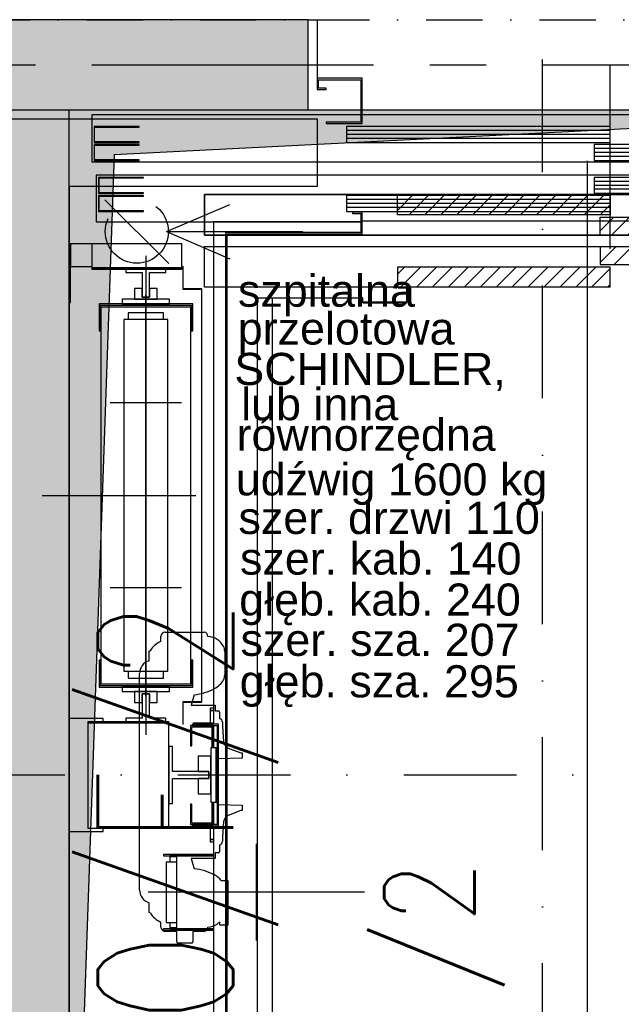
# Model space of a CAD drawing. Extents: x 41755 to 123924, y -112333 to 86187.
# Tile 131 of 256: x 101493 to 101626, y -52662 to -52443. Entities that reach past the tile are written whole.
import ezdxf
from ezdxf.enums import TextEntityAlignment as Align

# ---------------------------------------------------------------- set-up
doc = ezdxf.new("R2010")
doc.units = 0
doc.header["$LTSCALE"] = 50
for name, pattern in [('CENTER', [2, 1.25, -0.25, 0.25, -0.25]), ('DASHDOT', [1, 0.5, -0.25, 0, -0.25]), ('DASHED', [0.75, 0.5, -0.25]), ('DASHED2', [0.375, 0.25, -0.125])]:
    doc.linetypes.add(name, pattern=pattern)
doc.layers.get('0').update_dxf_attribs({"color": 101, "linetype": 'CONTINUOUS'})
for name, color, linetype in [('E35', 6, 'CONTINUOUS'), ('E50', 3, 'CONTINUOUS'), ('Ins-went', 141, 'CONTINUOUS'), ('Opis-spadki', 61, 'CONTINUOUS'), ('Os-osie glowne', 1, 'CENTER'), ('Sc-beton', 7, 'CONTINUOUS'), ('Sc-beton-hatch', 86, 'CONTINUOUS'), ('Sc-cegla pustak-hatch', 8, 'CONTINUOUS'), ('Sc-nadproza kon', 5, 'DASHED2'), ('W-idok', 8, 'CONTINUOUS'), ('W-otwor-strop', 1, 'CONTINUOUS'), ('Wyp-meble', 155, 'CONTINUOUS')]:
    doc.layers.add(name, color=color, linetype=linetype)
doc.styles.add('ROMANS', font='romans', dxfattribs={"width": 0.85})
doc.styles.add('TYTUL2', font='ARIAL.TTF')

# ---------------------------------------------------------------- blocks, each defined once
blk = doc.blocks.new('_STRZAŁKA_WENT')
for q in [(-6.02, -14.01), (0, -30.24), (6.02, -14.01)]:
    blk.add_line((0, 0), q)
blk = doc.blocks.new('_skjdkgjfklhjgflj')
at = {"layer": 'W-idok'}
for p, q in [((-134, 0), (-132, 0)), ((-132, 0), (-132, -13)), ((-67, -50.8), (-67, -10)), ((-132, -13), (-132, -15.5)), ((-122, -13), (-132, -13)), ((-122, -23), (-122, -13)), ((-131.7, -15.2), (-131.7, -13.3)), ((-131.7, -13.3), (-122.3, -13.3)), ((-130, -15.2), (-131.7, -15.2)), ((-130, -15.5), (-130, -15.2)), ((-122.3, -13.3), (-122.3, -22.7)), ((-132, -15.5), (-130, -15.5)), ((-122.3, -21.1), (-182, -21.1)), ((-182, -21.1), (-182, -31.5)), ((-134, -20), (-122.3, -20)), ((-122, -20), (-12, -20)), ((-12, -21.1), (-122, -21.1)), ((-171.5, -23.7), (-181.5, -23.7)), ((-181.5, -23.7), (-181.5, -27.2)), ((-181.4, -23.8), (-171.5, -23.8)), ((-181.4, -27.1), (-181.4, -23.8)), ((-171.5, -23.8), (-171.5, -23.7)), ((-130, -22.7), (-130, -23)), ((-122.3, -22.7), (-130, -22.7)), ((-130, -23), (-122, -23)), ((-67, -23.7), (-125.5, -23.7)), ((-125.5, -23.7), (-125.5, -27.2)), ((-67, -27.2), (-67, -23.7)), ((-67, -24.58), (-125.5, -24.58)), ((-67, -25.45), (-125.5, -25.45)), ((-181.5, -27.2), (-171.5, -27.2)), ((-171.5, -27.7), (-181.5, -27.7)), ((-181.5, -27.7), (-181.5, -31.2)), ((-171.5, -27.1), (-181.4, -27.1)), ((-181.4, -27.8), (-171.5, -27.8)), ((-181.4, -31.1), (-181.4, -27.8)), ((-171.5, -27.2), (-171.5, -27.1)), ((-171.5, -27.8), (-171.5, -27.7)), ((-67, -26.33), (-125.5, -26.33)), ((-125.5, -27.2), (-67, -27.2)), ((-12, -27.7), (-70.5, -27.7)), ((-70.5, -27.7), (-70.5, -31.2)), ((-12, -28.58), (-70.5, -28.58)), ((-12, -29.45), (-70.5, -29.45)), ((-12, -30.33), (-70.5, -30.33)), ((-182, -31.5), (-10.6, -31.5)), ((-181.5, -31.2), (-171.5, -31.2)), ((-171.5, -31.1), (-181.4, -31.1)), ((-171.5, -31.2), (-171.5, -31.1)), ((-70.5, -31.2), (-12, -31.2)), ((-12, -34.5), (-181, -34.5)), ((-181, -34.5), (-181, -44.8)), ((-170.5, -35), (-180.5, -35)), ((-180.5, -35), (-180.5, -38.5)), ((-180.4, -35.1), (-170.5, -35.1)), ((-180.4, -38.4), (-180.4, -35.1)), ((-170.5, -35.1), (-170.5, -35)), ((-12, -35), (-70.5, -35)), ((-70.5, -35), (-70.5, -38.5)), ((-12, -35.88), (-70.5, -35.88)), ((-12, -36.75), (-70.5, -36.75)), ((-180.5, -38.5), (-170.5, -38.5)), ((-170.5, -39), (-180.5, -39)), ((-180.5, -39), (-180.5, -42.5)), ((-170.5, -38.4), (-180.4, -38.4)), ((-180.4, -39.1), (-170.5, -39.1)), ((-180.4, -42.4), (-180.4, -39.1)), ((-170.5, -38.5), (-170.5, -38.4)), ((-170.5, -39.1), (-170.5, -39)), ((-67, -39), (-125.5, -39)), ((-125.5, -39), (-125.5, -42.5)), ((-12, -37.62), (-70.5, -37.62)), ((-70.5, -38.5), (-12, -38.5)), ((-67, -42.5), (-67, -39)), ((-67, -39.88), (-125.5, -39.88)), ((-67, -40.75), (-125.5, -40.75)), ((-180.5, -42.5), (-170.5, -42.5)), ((-170.5, -42.4), (-180.4, -42.4)), ((-170.5, -42.5), (-170.5, -42.4)), ((-67, -41.62), (-125.5, -41.62)), ((-125.5, -42.5), (-67, -42.5)), ((-122, -42.7), (-124.15, -42.7)), ((-124.15, -42.7), (-124.15, -43)), ((-124.15, -43), (-122.3, -43)), ((-122.3, -43), (-122.3, -47.2)), ((-122, -47.5), (-122, -42.7)), ((-181, -44.8), (-122.3, -44.8)), ((-155, -44.8), (-155, -156.2)), ((-122.3, -44.8), (-155, -44.8)), ((-12, -44.65), (-122, -44.65)), ((-122.3, -47.2), (-152.3, -47.2)), ((-152.3, -47.2), (-152.3, -287.8)), ((-152, -47.5), (-122, -47.5)), ((-152, -287.5), (-152, -47.5)), ((-187, -49.7), (-187, -55.3)), ((-186.75, -49.7), (-187, -49.7)), ((-186.75, -55.3), (-186.75, -49.7)), ((-186.75, -49.7), (-186.75, -54.7)), ((-182, -49.7), (-186.75, -49.7)), ((-162, -49.7), (-182, -49.7)), ((-182, -49.7), (-182, -55.05)), ((-162, -55.05), (-162, -49.7)), ((-170, -52.4), (-170, -158.6)), ((-187, -55.3), (-186.75, -55.3)), ((-187, -55.3), (-187, -62.7)), ((-186.75, -55.3), (-187, -55.3)), ((-186.75, -54.7), (-182, -54.7)), ((-186.75, -62.7), (-186.75, -55.3)), ((-182, -55.05), (-162, -55.05)), ((-162, -55.05), (-182, -55.05)), ((-182, -55.05), (-182, -55.3)), ((-182, -55.3), (-162, -55.3)), ((-174.45, -55.3), (-174.45, -56.09)), ((-165.55, -55.3), (-174.45, -55.3)), ((-174.45, -56.09), (-170.79, -56.09)), ((-170.79, -56.09), (-170.79, -61.5)), ((-169.21, -61.5), (-169.21, -56.09)), ((-169.21, -56.09), (-165.55, -56.09)), ((-165.55, -56.09), (-165.55, -55.3)), ((-162, -55.3), (-162, -55.05)), ((-161.8, -54.75), (-161.8, -59.75)), ((-161.7, -54.75), (-161.8, -54.75)), ((-161.7, -59.65), (-161.7, -54.75)), ((-172.5, -59.6), (-172.5, -62)), ((-170.8, -59.6), (-172.5, -59.6)), ((-170.8, -61.5), (-170.8, -59.6)), ((-170, -102), (-170, -61)), ((-169.2, -59.6), (-169.2, -61.5)), ((-167.5, -59.6), (-169.2, -59.6)), ((-167.5, -62), (-167.5, -59.6)), ((-161.8, -59.75), (-157.6, -59.75)), ((-157.6, -59.65), (-161.7, -59.65)), ((-157.55, -59.75), (-157.65, -59.75)), ((-157.65, -59.75), (-157.65, -151.25)), ((-157.6, -59.75), (-157.6, -59.65)), ((-157.55, -151.25), (-157.55, -59.75)), ((-187, -62.7), (-186.75, -62.7)), ((-159.6, -63), (-180.4, -63)), ((-180.4, -63), (-180.4, -69)), ((-180.1, -63.3), (-159.9, -63.3)), ((-180.1, -69), (-180.1, -63.3)), ((-164.75, -62), (-175.25, -62)), ((-175.25, -62), (-175.25, -63)), ((-175.25, -63), (-164.75, -63)), ((-172.5, -62), (-167.5, -62)), ((-169.2, -61.5), (-170.8, -61.5)), ((-170.79, -61.5), (-169.21, -61.5)), ((-164.75, -63), (-164.75, -62)), ((-159.9, -63.3), (-159.9, -69)), ((-159.6, -69), (-159.6, -63)), ((-160, -63.75), (-180, -63.75)), ((-180, -63.75), (-180, -147.25)), ((-166.1, -65), (-173.9, -65)), ((-173.9, -65), (-173.9, -66.5)), ((-166.1, -66.5), (-166.1, -65)), ((-160, -147.25), (-160, -63.75)), ((-165.1, -66.5), (-174.9, -66.5)), ((-174.9, -66.5), (-174.9, -144.5)), ((-165.1, -144.5), (-165.1, -66.5)), ((-180.4, -69), (-180.1, -69)), ((-159.9, -69), (-159.6, -69)), ((-162.1, -85), (-177.9, -85)), ((-170, -150), (-170, -102)), ((-193, -105.5), (-158.9, -105.5)), ((-162.1, -126), (-177.9, -126)), ((-180.1, -142), (-180.4, -142)), ((-180.4, -142), (-180.4, -148)), ((-180.1, -147.7), (-180.1, -142)), ((-159.6, -142), (-159.9, -142)), ((-159.9, -142), (-159.9, -147.7)), ((-159.6, -148), (-159.6, -142)), ((-174.9, -144.5), (-165.1, -144.5)), ((-173.9, -144.5), (-173.9, -146)), ((-173.9, -146), (-166.1, -146)), ((-166.1, -146), (-166.1, -144.5)), ((-180.4, -148), (-159.6, -148)), ((-159.9, -147.7), (-180.1, -147.7)), ((-180, -147.25), (-160, -147.25)), ((-164.75, -148), (-175.25, -148)), ((-175.25, -148), (-175.25, -149)), ((-164.75, -149), (-164.75, -148)), ((-175.25, -149), (-164.75, -149)), ((-167.5, -149), (-172.5, -149)), ((-172.5, -149), (-172.5, -151.4)), ((-170.8, -149.5), (-169.2, -149.5)), ((-170.8, -151.4), (-170.8, -149.5)), ((-169.21, -149.5), (-170.79, -149.5)), ((-170.79, -149.5), (-170.79, -154.91)), ((-169.21, -154.91), (-169.21, -149.5)), ((-169.2, -149.5), (-169.2, -151.4)), ((-167.5, -151.4), (-167.5, -149)), ((-172.5, -151.4), (-170.8, -151.4)), ((-169.2, -151.4), (-167.5, -151.4)), ((-161.8, -151.25), (-161.8, -156.25)), ((-157.6, -151.25), (-161.8, -151.25)), ((-161.7, -156.25), (-161.7, -151.35)), ((-161.7, -151.35), (-157.6, -151.35)), ((-157.65, -151.25), (-157.55, -151.25)), ((-157.6, -151.35), (-157.6, -151.25)), ((-155.7, -152.7), (-155.7, -153.2)), ((-155, -152.7), (-155.7, -152.7)), ((-179.5, -154.95), (-187, -154.95)), ((-187, -154.95), (-187, -180.05)), ((-179.5, -155.7), (-179.5, -154.95)), ((-170.79, -154.91), (-174.45, -154.91)), ((-174.45, -154.91), (-174.45, -155.7)), ((-165.55, -154.91), (-169.21, -154.91)), ((-165.55, -155.7), (-165.55, -154.91)), ((-155.7, -153.2), (-155.7, -156)), ((-155, -153.2), (-155.7, -153.2)), ((-155.7, -153.2), (-155, -153.2)), ((-182.9, -155.7), (-182.9, -155.95)), ((-164.9, -155.7), (-182.9, -155.7)), ((-182.9, -155.95), (-182.9, -179.3)), ((-164.9, -155.95), (-182.9, -155.95)), ((-182.9, -155.95), (-164.9, -155.95)), ((-174.45, -155.7), (-165.55, -155.7)), ((-164.9, -155.95), (-164.9, -155.7)), ((-164.9, -179.3), (-164.9, -155.95)), ((-161.8, -156.25), (-161.7, -156.25)), ((-155.1, -156.5), (-160.1, -156.5)), ((-160.1, -156.5), (-160.1, -161)), ((-159.8, -156.8), (-155.4, -156.8)), ((-159.8, -161), (-159.8, -156.8)), ((-153.85, -156.2), (-159.65, -156.2)), ((-159.65, -156.2), (-159.65, -156.5)), ((-159.65, -156.5), (-154.15, -156.5)), ((-159.5, -156), (-159.5, -156.2)), ((-155, -156), (-159.5, -156)), ((-155.7, -156), (-155, -156)), ((-155.4, -156.8), (-155.4, -161)), ((-155.1, -161), (-155.1, -156.5)), ((-155.1, -156.5), (-155.1, -161.5)), ((-155, -156.5), (-155, -161.5)), ((-154.15, -156.5), (-154.15, -178.5)), ((-153.85, -178.8), (-153.85, -156.2)), ((-164.11, -161.15), (-164.9, -161.15)), ((-164.9, -161.15), (-164.9, -173.85)), ((-164.11, -166.71), (-164.11, -161.15)), ((-160.1, -161), (-159.8, -161)), ((-154.4, -161.5), (-155.6, -161.5)), ((-155.6, -161.5), (-155.6, -173.5)), ((-155.1, -161), (-155.4, -161)), ((-155.4, -161), (-155.4, -161.5)), ((-155.4, -161), (-155.1, -161)), ((-155.1, -161.5), (-155.1, -161)), ((-154.15, -161.5), (-154.4, -161.5)), ((-154.4, -161.5), (-154.4, -173.5)), ((-154.4, -173.5), (-154.4, -161.5)), ((-155.6, -163.3), (-158.4, -163.3)), ((-158.4, -163.3), (-158.4, -166.7)), ((-155.6, -171.7), (-155.6, -163.3)), ((-156, -166.71), (-164.11, -166.71)), ((-158.4, -166.7), (-156, -166.7)), ((-156, -166.7), (-156, -168.3)), ((-156, -168.29), (-156, -166.71)), ((-164.11, -168.29), (-156, -168.29)), ((-164.11, -173.85), (-164.11, -168.29)), ((-156, -168.3), (-158.4, -168.3)), ((-158.4, -168.3), (-158.4, -171.7)), ((-158.4, -171.7), (-155.6, -171.7)), ((-164.9, -173.85), (-164.11, -173.85)), ((-160.1, -174), (-160.1, -178.5)), ((-159.8, -174), (-160.1, -174)), ((-159.8, -178.2), (-159.8, -174)), ((-155.6, -173.5), (-154.4, -173.5)), ((-155.4, -173.5), (-155.4, -174)), ((-155.4, -174), (-155.1, -174)), ((-155.4, -174), (-155.4, -178.2)), ((-155.1, -174), (-155.4, -174)), ((-155.1, -174), (-155.1, -173.5)), ((-155.1, -173.5), (-155.1, -178.5)), ((-155.1, -178.5), (-155.1, -174)), ((-155, -173.5), (-155, -178.5)), ((-154.4, -173.5), (-154.15, -173.5)), ((-160.1, -178.5), (-155.1, -178.5)), ((-155.4, -178.2), (-159.8, -178.2)), ((-154.15, -178.5), (-159.65, -178.5)), ((-159.65, -178.5), (-159.65, -178.8)), ((-159.65, -178.8), (-153.85, -178.8)), ((-155, -179), (-155.7, -179)), ((-155.7, -179), (-155.7, -181.8)), ((-155.5, -178.8), (-155.5, -179)), ((-155.5, -179), (-155, -179)), ((-155, -178.8), (-155, -290.2)), ((-187, -180.05), (-179.5, -180.05)), ((-182.9, -179.3), (-164.9, -179.3)), ((-179.5, -180.05), (-179.5, -179.3)), ((-155.7, -181.8), (-155, -181.8)), ((-155, -181.8), (-155.7, -181.8)), ((-155.7, -181.8), (-155.7, -182.3)), ((-155.7, -182.3), (-155, -182.3)), ((-145.5, -182.8), (-145.5, -204.2)), ((-155, -185.1), (-166.1, -185.1)), ((-166.1, -185.1), (-166.1, -185.4)), ((-166.1, -185.4), (-155, -185.4)), ((-163.2, -185.4), (-164.7, -185.4)), ((-164.7, -185.4), (-164.7, -185.6)), ((-164.7, -185.6), (-163.2, -185.6)), ((-163.2, -185.6), (-164.7, -185.6)), ((-164.7, -185.6), (-164.7, -186.8)), ((-155, -185.4), (-163.2, -185.4)), ((-163.2, -185.4), (-163.2, -201.6)), ((-163.98, -186.8), (-165.5, -186.8)), ((-165.5, -186.8), (-165.5, -200.2)), ((-163.2, -186.8), (-163.98, -186.8)), ((-121.5, -193.5), (-169.5, -193.5)), ((-165.5, -200.2), (-163.98, -200.2)), ((-164.7, -200.2), (-164.7, -201.4)), ((-163.98, -200.2), (-163.2, -200.2)), ((-155, -201.6), (-166.1, -201.6)), ((-166.1, -201.6), (-166.1, -201.9)), ((-166.1, -201.9), (-155, -201.9)), ((-164.7, -201.4), (-163.2, -201.4)), ((-163.2, -201.4), (-164.7, -201.4)), ((-164.7, -201.4), (-164.7, -201.6)), ((-164.7, -201.6), (-163.2, -201.6)), ((-163.2, -201.6), (-155, -201.6))]:
    blk.add_line(p, q, dxfattribs=at)
at = {"layer": 'W-idok', "linetype": 'DASHDOT'}
for p, q in [((-82, -334.44), (-82, -5.49)), ((-428, -167.5), (-181, -167.5)), ((-213, -167.5), (34, -167.5))]:
    blk.add_line(p, q, dxfattribs=at)
blk = doc.blocks.new('_dkgjggg')
at = {"layer": 'W-idok'}
h = blk.add_hatch(dxfattribs=at)
h.set_pattern_fill('ANSI31', color=256, scale=20, angle=540, style=0)
h.set_pattern_definition([(225, (-271830.366, -62096.829), (1.767766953, -1.767766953), [])])
h.paths.add_polyline_path([(-85, -37.3), (-85, -32.86), (-132.2, -32.86), (-132.2, -37.3)])
h.paths.add_polyline_path([(-85, -21.24), (-85, -16.8), (-132.2, -16.8), (-132.2, -21.24)])
h.paths.add_polyline_path([(-40, -25.8), (-38.49, -25.8), (-36.5, -25.8), (-36.5, -21.8), (-85, -21.8), (-85, -25.8)])
h.paths.add_polyline_path([(-40, -32.3), (-40, -28.3), (-85, -28.3), (-85, -32.3)])
h.paths.add_polyline_path([(-85, -32.3), (-85, -28.3), (-87.2, -28.3), (-87.2, -32.3)])
h.paths.add_polyline_path([(-85, -25.8), (-85, -21.8), (-87.2, -21.8), (-87.2, -25.8)])
at = {"layer": 'Sc-beton'}
for p, q in [((-150, 0), (-150, -15)), ((-150, -15), (-205, -15)), ((-205, -15), (-205, -310))]:
    blk.add_line(p, q, dxfattribs=at)
blk.add_lwpolyline([(-235, 0), (-150, 0)], dxfattribs=at)
at = {"layer": 'W-idok', "linetype": 'DASHDOT', "ltscale": 30}
blk.add_line((-90, -316.5), (-90, -9.3), dxfattribs=at)
at = {"layer": 'W-idok'}
for p, q in [((-175, -25.8), (-175, -16.8)), ((-175, -16.8), (-175, -25.8)), ((-175, -16.8), (-132.2, -16.8)), ((-132.2, -16.8), (-175, -16.8)), ((-132.2, -16.8), (-85, -16.8)), ((-85, -16.8), (-132.2, -16.8)), ((-132.2, -21.24), (-132.2, -16.8)), ((-85, -16.8), (-85, -21.24)), ((-85, -16.8), (-36.5, -16.8)), ((-85, -21.24), (-132.2, -21.24)), ((-85, -21.24), (-132.2, -21.24)), ((-87.2, -25.8), (-87.2, -21.8)), ((-87.2, -21.8), (-36.5, -21.8)), ((-87.2, -25.8), (-175, -25.8)), ((-175, -25.8), (-87.2, -25.8)), ((-38.49, -25.8), (-87.2, -25.8)), ((-87.2, -25.8), (-40, -25.8)), ((-175, -28.3), (-87.2, -28.3)), ((-175, -37.3), (-175, -28.3)), ((-87.2, -28.3), (-87.2, -32.3)), ((-87.2, -28.3), (-40, -28.3)), ((-87.2, -32.3), (-40, -32.3)), ((-85, -32.86), (-132.2, -32.86)), ((-132.2, -32.86), (-132.2, -37.3)), ((-85, -37.3), (-85, -32.86)), ((-132.2, -37.3), (-175, -37.3)), ((-85, -37.3), (-132.2, -37.3)), ((-130.31, -37.3), (-132, -37.3)), ((-132, -37.3), (-132, -37.45)), ((-132, -37.45), (-130.31, -37.45)), ((-130.15, -37.61), (-130.15, -40.49)), ((-130, -40.49), (-130, -37.61)), ((-163.25, -285.3), (-163.25, -39.7)), ((-163.25, -39.7), (-139.85, -39.7)), ((-160, -39.7), (-160, -285.3)), ((-139.85, -39.7), (-140, -39.7)), ((-140, -39.7), (-140, -40.5)), ((-139.85, -40.49), (-139.85, -39.7)), ((-139.7, -40.8), (-130.31, -40.8)), ((-130.31, -40.65), (-139.69, -40.65)), ((-184.66, -115.88), (-184.66, -114.78)), ((-183.83, -113.82), (-175.06, -113.82)), ((-187.24, -118), (-187.05, -117.95)), ((-187.24, -120.17), (-187.24, -118)), ((-170.51, -118.08), (-170.51, -123.3)), ((-189.41, -170.98), (-189.41, -123.02)), ((-177.28, -127.7), (-177.97, -130)), ((-177.97, -130), (-172.65, -130)), ((-172.65, -130), (-172.65, -131.24)), ((-172.65, -131.24), (-171.95, -131.24)), ((-171.65, -131.54), (-171.65, -133.01)), ((-171, -133.8), (-171, -134.7)), ((-171, -134.7), (-170.75, -138.13)), ((-169.74, -139.55), (-166.95, -140.59)), ((-166.65, -141.8), (-172, -141.95)), ((-166.95, -140.59), (-166.65, -140.6)), ((-166.65, -140.6), (-166.65, -141.8)), ((-172, -141.95), (-172, -152.05)), ((-172, -152.05), (-166.65, -152.2)), ((-166.65, -152.2), (-166.65, -153.4)), ((-166.95, -153.41), (-169.74, -154.45)), ((-166.65, -153.4), (-166.95, -153.41)), ((-170.75, -155.87), (-171, -159.3)), ((-171, -159.3), (-171, -160.2)), ((-171.65, -160.99), (-171.65, -162.46)), ((-171.95, -162.76), (-172.65, -162.76)), ((-172.65, -162.76), (-172.65, -164)), ((-172.65, -164), (-177.97, -164)), ((-177.97, -164), (-177.28, -166.3)), ((-171.28, -168.88), (-169.81, -168.88)), ((-169.81, -168.88), (-169.81, -178.83)), ((-187.24, -176), (-187.24, -173.83)), ((-187.05, -176.05), (-187.24, -176)), ((-184.66, -179.22), (-184.66, -178.12)), ((-172.17, -178.58), (-172.17, -178.58)), ((-171.56, -178.83), (-171.56, -178.05)), ((-169.81, -178.83), (-171.56, -178.83)), ((-181.15, -180.18), (-183.83, -180.18)), ((-183.83, -180.18), (-183.83, -180.18)), ((-181.15, -182.53), (-181.15, -180.18)), ((-177.58, -180.18), (-177.58, -182.53)), ((-175.06, -180.18), (-177.58, -180.18)), ((-174.23, -179.22), (-174.23, -179.22)), ((-177.88, -182.83), (-180.85, -182.83))]:
    blk.add_line(p, q, dxfattribs=at)
for centre, radius, start, end in [((-130.31, -37.61), 0.31, 0, 90), ((-130.31, -37.61), 0.16, 0, 90), ((-139.7, -40.5), 0.3, 180, 270), ((-139.69, -40.49), 0.16, 180, 270), ((-130.31, -40.49), 0.16, 270, 0), ((-130.31, -40.49), 0.31, 270, 0), ((-183.69, -114.78), 0.969, 97.7862, 180), ((-175.2, -114.78), 0.969, 359.961, 81.59), ((-174.52, -119.35), 4.58, 59.0774, 86.3482), ((-175.46, -119.85), 5.51, 31.5633, 53.3824), ((-182.58, -120.7), 5.25, 113.354, 148.4275), ((-173.28, -118.12), 2.77, 0.9102, 24.6865), ((-186.46, -123.02), 2.95, 105.3846, 180), ((-175.46, -121.53), 5.51, 299.3678, 328.4367), ((-173.28, -123.26), 2.77, 335.3135, 359.0898), ((-178.52, -115.38), 12.38, 275.766, 297.7749), ((-171.95, -131.54), 0.3, 0, 90), ((-171.8, -133.8), 0.8, 0, 79.1931), ((-169.05, -138), 1.7, 184.2513, 246.0178), ((-169.05, -156), 1.7, 113.9822, 175.7487), ((-171.8, -160.2), 0.8, 280.8069, 0), ((-171.95, -162.46), 0.3, 270, 0), ((-178.52, -178.62), 12.38, 62.2251, 84.234), ((-175.46, -172.47), 5.51, 40.6842, 60.6322), ((-186.46, -170.98), 2.95, 180, 254.6154), ((-182.58, -173.3), 5.25, 211.5725, 246.646), ((-174.53, -174.65), 4.58, 273.7195, 300.9226), ((-175.46, -174.15), 5.51, 306.6176, 315.0158), ((-183.69, -179.22), 0.969, 180, 262.2138), ((-175.2, -179.22), 0.969, 278.41, 359.961), ((-180.85, -182.53), 0.3, 180, 270), ((-177.88, -182.53), 0.3, 270, 0)]:
    blk.add_arc(centre, radius, start, end, dxfattribs=at)
blk = doc.blocks.new('A$C59F8734F')
at = {"layer": 'Wyp-meble'}
blk.add_blockref('_dkgjggg', (1928, 3523), dxfattribs=at)

msp = doc.modelspace()

# ---------------------------------------------------------------- hatches: boundary and pattern name
at = {"layer": 'Sc-beton-hatch'}
h = msp.add_hatch(dxfattribs=at)
h.set_pattern_fill('ANSI33', color=256, style=0)
h.set_pattern_definition([(45, (48983.4185, 565.478), (-4.49012806, 4.49012806), []), (45, (48987.9087, 565.478), (-4.49012806, 4.49012806), [3.175, -1.5875])])
h.paths.add_polyline_path([(100470.966, -51043.233), (100410.966, -51043.233), (100410.966, -51103.233), (100430.966, -51103.233), (100430.966, -51063.233), (100470.966, -51063.233)])
h.paths.add_polyline_path([(100805.966, -51043.233), (100705.966, -51043.233), (100705.966, -51063.233), (100745.966, -51063.233), (100745.966, -51625.233), (100765.966, -51625.233), (100765.966, -51473.233), (101152.966, -51473.233), (101152.966, -51453.233), (100765.966, -51453.233), (100765.966, -51063.233), (100805.966, -51063.233)])
h.paths.add_polyline_path([(100430.966, -51374.233), (100410.966, -51374.233), (100410.966, -51474.233), (100430.966, -51474.233)])
h.paths.add_polyline_path([(101330.966, -51043.233), (101251.966, -51043.233), (101251.966, -51063.233), (101330.966, -51063.233)])
h.paths.add_polyline_path([(101770.966, -51043.233), (101670.966, -51043.233), (101670.966, -51063.233), (101710.966, -51063.233), (101710.966, -51262.233), (101730.966, -51262.233), (101730.966, -51063.233), (101770.966, -51063.233)])
h.paths.add_polyline_path([(101790.966, -51453.233), (101730.966, -51453.233), (101730.966, -51362.233), (101710.966, -51362.233), (101710.966, -51453.233), (101582.904, -51453.233), (101582.904, -51473.233), (101790.966, -51473.233)])
h.paths.add_polyline_path([(101482.904, -51453.233), (101252.966, -51453.233), (101252.966, -51473.233), (101482.904, -51473.233)])
h.paths.add_polyline_path([(101730.966, -51785.233), (101695.966, -51785.233), (101695.966, -51820.233), (101730.966, -51820.233)])
h.paths.add_polyline_path([(102400.966, -50943.233), (102380.966, -50943.233), (102380.966, -51043.233), (102330.966, -51043.233), (102330.966, -51063.233), (102380.966, -51063.233), (102380.966, -51453.233), (101890.966, -51453.233), (101890.966, -51473.233), (102380.966, -51473.233), (102380.966, -51873.233), (102400.966, -51873.233)])
h.paths.add_polyline_path([(102422.966, -50943.233), (102402.966, -50943.233), (102402.966, -51713.233), (102422.966, -51713.233)])
h.paths.add_polyline_path([(102400.966, -52143.233), (102380.966, -52143.233), (102380.966, -52213.233), (102400.966, -52213.233)])
h.paths.add_polyline_path([(102400.966, -52293.233), (102380.966, -52293.233), (102380.966, -52443.233), (101950.966, -52443.233), (101950.966, -52463.233), (102380.966, -52463.233), (102380.966, -52503.233), (102400.966, -52503.233)])
h.paths.add_polyline_path([(102400.966, -52603.233), (102380.966, -52603.233), (102380.966, -52643.233), (102400.966, -52643.233)])
h.paths.add_polyline_path([(102400.966, -52743.233), (102380.966, -52743.233), (102380.966, -53008.233), (102400.966, -53008.233)])
h.paths.add_polyline_path([(101730.966, -52443.233), (101710.966, -52443.233), (101710.966, -52463.233), (101710.966, -52758.233), (101690.966, -52758.233), (101690.966, -52778.233), (101730.966, -52778.233)])
h.paths.add_polyline_path([(101710.966, -52443.233), (101690.966, -52443.233), (101690.966, -52463.233), (101710.966, -52463.233)], flags=16)
h.paths.add_polyline_path([(101556.966, -52758.233), (101503.966, -52758.233), (101503.966, -52463.233), (101488.966, -52463.233), (101488.966, -52758.233), (101468.966, -52758.233), (101468.966, -52778.233), (101556.966, -52778.233)])
h.paths.add_polyline_path([(101556.966, -52443.233), (101468.966, -52443.233), (101468.966, -52463.233), (101556.966, -52463.233)])
h.paths.add_polyline_path([(101334.966, -52443.233), (101281.966, -52443.233), (101281.966, -52463.233), (101334.966, -52463.233)], flags=17)
h.paths.add_polyline_path([(101281.966, -52443.233), (100970.966, -52443.233), (100970.966, -51785.233), (100883.466, -51785.233), (100883.466, -51805.233), (100950.966, -51805.233), (100950.966, -52443.233), (100430.966, -52443.233), (100430.966, -52403.233), (100410.966, -52403.233), (100410.966, -52503.233), (100430.966, -52503.233), (100430.966, -52463.233), (100950.966, -52463.233), (100950.966, -52973.233), (100970.966, -52973.233), (100970.966, -52463.233), (101261.966, -52463.233), (101261.966, -52778.233), (101281.966, -52778.233), (101334.966, -52778.233), (101334.966, -52758.233), (101281.966, -52758.233)])
h.paths.add_polyline_path([(100783.466, -51785.233), (100765.966, -51785.233), (100765.966, -51780.233), (100745.966, -51780.233), (100745.966, -51785.233), (100430.966, -51785.233), (100430.966, -51765.233), (100410.966, -51765.233), (100410.966, -52003.233), (100430.966, -52003.233), (100430.966, -51805.233), (100783.466, -51805.233)])
h.paths.add_polyline_path([(100430.966, -52153.233), (100410.966, -52153.233), (100410.966, -52253.233), (100430.966, -52253.233)])
h.paths.add_polyline_path([(100430.966, -52653.233), (100410.966, -52653.233), (100410.966, -52850.233), (100430.966, -52850.233)], flags=17)
h.paths.add_polyline_path([(100430.966, -52940.233), (100410.966, -52940.233), (100410.966, -52983.233), (100430.966, -52983.233)])
h.paths.add_polyline_path([(101007.966, -53193.233), (100430.966, -53193.233), (100430.966, -53133.233), (100410.966, -53133.233), (100410.966, -53213.233), (101007.966, -53213.233)])
h.paths.add_polyline_path([(101770.966, -53193.233), (101157.966, -53193.233), (101157.966, -53213.233), (101710.966, -53213.233), (101710.966, -53445.233), (101730.966, -53445.233), (101730.966, -53213.233), (101770.966, -53213.233)])
h.paths.add_polyline_path([(102008.966, -53193.233), (101905.966, -53193.233), (101905.966, -53213.233), (102008.966, -53213.233)])
h.paths.add_polyline_path([(102227.966, -53193.233), (102133.966, -53193.233), (102133.966, -53213.233), (102227.966, -53213.233)])
h.paths.add_polyline_path([(102400.966, -53158.233), (102380.966, -53158.233), (102380.966, -53193.233), (102332.966, -53193.233), (102332.966, -53213.233), (102380.966, -53213.233), (102380.966, -53818.233), (102400.966, -53818.233)])
h.paths.add_polyline_path([(101730.966, -53545.233), (101710.966, -53545.233), (101710.966, -53740.233), (101730.966, -53740.233)])
h.paths.add_polyline_path([(101730.966, -53840.233), (101710.966, -53840.233), (101710.966, -53943.233), (101297.571, -53943.233, -0.1551034), (101300.811, -53953.425, -0.1483474), (101297.835, -53963.233), (101710.966, -53963.233), (101710.966, -54023.233), (101730.966, -54023.233)])
h.paths.add_polyline_path([(101297.571, -53943.233), (101295.705, -53943.233), (101295.705, -53963.233), (101297.835, -53963.233, 0.1483474), (101300.811, -53953.425, 0.1551034)])
h.paths.add_polyline_path([(101270.705, -53943.233), (101268.745, -53943.233, 0.1551034), (101265.506, -53953.425, 0.1483474), (101268.481, -53963.233), (101270.705, -53963.233)])
h.paths.add_polyline_path([(101268.745, -53943.233), (101201.966, -53943.233), (101201.966, -53963.233), (101268.481, -53963.233, -0.1483474), (101265.506, -53953.425, -0.1551034)])
h.paths.add_polyline_path([(100980.966, -53943.233), (100970.966, -53943.233), (100930.966, -53943.233), (100930.966, -53968.233), (100970.966, -53968.233), (100980.966, -53968.233)])
h.paths.add_polyline_path([(100490.966, -53943.233), (100410.966, -53943.233), (100410.966, -53963.233), (100490.966, -53963.233)])
h.paths.add_polyline_path([(100530.966, -54448.233), (100510.966, -54448.233), (100510.966, -54481.233), (100530.966, -54481.233)])
h.paths.add_polyline_path([(101773.966, -54593.233), (101730.966, -54593.233), (101730.966, -54503.233), (101710.966, -54503.233), (101710.966, -54593.233), (100530.966, -54593.233), (100530.966, -54578.233), (100510.966, -54578.233), (100510.966, -54593.233), (100270.966, -54593.233), (100270.966, -54618.233), (101773.966, -54618.233)])
h.paths.add_polyline_path([(100220.966, -54593.233), (100170.966, -54593.233), (100170.966, -54618.233), (100220.966, -54618.233)])
h.paths.add_polyline_path([(100120.966, -54593.233), (100070.966, -54593.233), (100070.966, -54618.233), (100120.966, -54618.233)])
h.paths.add_polyline_path([(100020.966, -54593.233), (99970.966, -54593.233), (99970.966, -54618.233), (100020.966, -54618.233)])
h.paths.add_polyline_path([(99920.966, -54593.233), (99880.966, -54593.233), (99880.966, -55500.233), (99980.966, -55500.233), (99980.966, -55515.233), (100000.966, -55515.233), (100000.966, -55480.233), (99900.966, -55480.233), (99900.966, -54618.233), (99920.966, -54618.233)])
h.paths.add_polyline_path([(100585.966, -55633.233), (100000.966, -55633.233), (100000.966, -55615.233), (99980.966, -55615.233), (99980.966, -55633.233), (99780.966, -55633.233), (99780.966, -55988.233), (100510.966, -55988.233), (100510.966, -56028.233), (100530.966, -56028.233), (100530.966, -55988.233), (100582.966, -55988.233), (100582.966, -55968.233), (100530.966, -55968.233), (100530.966, -55813.233), (100510.966, -55813.233), (100510.966, -55968.233), (99800.966, -55968.233), (99800.966, -55653.233), (100510.966, -55653.233), (100510.966, -55663.233), (100530.966, -55663.233), (100530.966, -55653.233), (100585.966, -55653.233)])
h.paths.add_polyline_path([(101310.966, -55968.233), (100810.966, -55968.233), (100810.966, -55880.233), (100790.966, -55880.233), (100790.966, -55968.233), (100737.966, -55968.233), (100737.966, -55988.233), (100790.966, -55988.233), (100790.966, -56028.233), (100810.966, -56028.233), (100810.966, -55988.233), (101310.966, -55988.233)])
h.paths.add_polyline_path([(101490.966, -55633.233), (100735.966, -55633.233), (100735.966, -55653.233), (101490.966, -55653.233)])
h.paths.add_polyline_path([(101777.966, -55968.233), (101730.966, -55968.233), (101730.966, -55853.733), (101710.966, -55853.733), (101710.966, -55968.233), (101590.966, -55968.233), (101590.966, -55988.233), (101777.966, -55988.233)])
h.paths.add_polyline_path([(101802.966, -55963.233), (101777.966, -55963.233), (101777.966, -55988.233), (101802.966, -55988.233)])
h.paths.add_polyline_path([(101730.966, -55128.233), (101710.966, -55128.233), (101710.966, -55723.733), (101730.966, -55723.733)])
h.paths.add_polyline_path([(101953.466, -55963.233), (101928.466, -55963.233), (101928.466, -55988.233), (101953.466, -55988.233)])
h.paths.add_polyline_path([(102103.466, -55963.233), (102078.466, -55963.233), (102078.466, -55988.233), (102103.466, -55988.233)])
h.paths.add_polyline_path([(102253.466, -55963.233), (102228.466, -55963.233), (102228.466, -55988.233), (102253.466, -55988.233)])
h.paths.add_polyline_path([(102365.966, -55968.233), (102320.966, -55968.233), (102320.966, -55988.233), (102365.966, -55988.233)])
h.paths.add_polyline_path([(102400.966, -55953.233), (102365.966, -55953.233), (102365.966, -55988.233), (102400.966, -55988.233)])
h.paths.add_polyline_path([(102400.966, -55891.233), (102380.966, -55891.233), (102380.966, -55953.233), (102400.966, -55953.233)])
h.paths.add_polyline_path([(102400.966, -55815.733), (102375.966, -55815.733), (102375.966, -55840.733), (102400.966, -55840.733)])
h.paths.add_polyline_path([(102400.966, -55665.733), (102375.966, -55665.733), (102375.966, -55690.733), (102400.966, -55690.733)])
h.paths.add_polyline_path([(102400.966, -55515.733), (102375.966, -55515.733), (102375.966, -55540.733), (102400.966, -55540.733)])
h.paths.add_polyline_path([(102400.966, -55365.733), (102375.966, -55365.733), (102375.966, -55390.733), (102400.966, -55390.733)])
h.paths.add_polyline_path([(102400.966, -55240.733), (102380.966, -55240.733), (102380.966, -55260.733), (102400.966, -55260.733)])
h.paths.add_polyline_path([(102400.966, -55215.733), (102375.966, -55215.733), (102375.966, -55240.733), (102400.966, -55240.733)])
h.paths.add_polyline_path([(102400.966, -55033.233), (102380.966, -55033.233), (102380.966, -55215.733), (102400.966, -55215.733)])
h.paths.add_polyline_path([(102400.966, -54833.233), (102365.966, -54833.233), (102365.966, -54798.233), (102345.966, -54798.233), (102345.966, -54853.233), (102380.966, -54853.233), (102380.966, -54883.233), (102400.966, -54883.233)])
h.paths.add_polyline_path([(102365.966, -54537.733), (102345.966, -54537.733), (102345.966, -54593.233), (101908.966, -54593.233), (101908.966, -54618.233), (102345.966, -54618.233), (102345.966, -54648.233), (102365.966, -54648.233), (102365.966, -54618.233)])
h.paths.add_polyline_path([(101730.966, -54128.233), (101710.966, -54128.233), (101710.966, -54353.233), (101730.966, -54353.233)])
h.paths.add_polyline_path([(102365.966, -54131.233), (102400.966, -54131.233), (102400.966, -54088.233), (102380.966, -54088.233), (102380.966, -54111.233), (102345.966, -54111.233), (102345.966, -54417.733), (102365.966, -54417.733)])
h.paths.add_polyline_path([(102400.966, -53918.233), (102380.966, -53918.233), (102380.966, -53988.233), (102400.966, -53988.233)])
at = {"layer": 'Sc-cegla pustak-hatch'}
h = msp.add_hatch(dxfattribs=at)
h.set_pattern_fill('ANSI32', color=256, scale=0.5, angle=90, style=0)
h.set_pattern_definition([(135, (48983.4185, 565.478), (-3.36759605, -3.36759605), []), (135, (48983.4185, 567.723), (-3.36759605, -3.36759605), [])])
h.paths.add_polyline_path([(100430.966, -51745.233), (100410.966, -51745.233), (100410.966, -51765.233), (100430.966, -51765.233)])
h.paths.add_polyline_path([(101330.966, -51063.233), (101312.966, -51063.233), (101312.966, -51262.233), (101330.966, -51262.233)])
h.paths.add_polyline_path([(101455.966, -51382.233), (101330.966, -51382.233), (101330.966, -51362.233), (101312.966, -51362.233), (101312.966, -51453.233), (101330.966, -51453.233), (101330.966, -51400.233), (101437.966, -51400.233), (101437.966, -51453.233), (101455.966, -51453.233)])
h.paths.add_polyline_path([(102049.966, -51473.233), (102031.966, -51473.233), (102031.966, -51525.233), (101968.966, -51525.233), (101968.966, -51473.233), (101950.966, -51473.233), (101950.966, -51548.233), (101968.966, -51548.233), (101968.966, -51543.233), (102049.966, -51543.233)])
h.paths.add_polyline_path([(101968.966, -51648.233), (101950.966, -51648.233), (101950.966, -52323.233), (101968.966, -52323.233), (101968.966, -52193.233), (102380.966, -52193.233), (102380.966, -52175.233), (101968.966, -52175.233)])
h.paths.add_polyline_path([(101968.966, -52463.233), (101950.966, -52463.233), (101950.966, -52543.233), (101968.966, -52543.233)])
h.paths.add_polyline_path([(101968.966, -52423.233), (101950.966, -52423.233), (101950.966, -52443.233), (101968.966, -52443.233)])
h.paths.add_polyline_path([(101968.966, -52643.233), (101950.966, -52643.233), (101950.966, -52973.233), (101968.966, -52973.233), (101968.966, -52946.233), (102050.966, -52946.233), (102050.966, -52954.233), (102042.966, -52954.233), (102042.966, -52973.233), (102380.966, -52973.233), (102380.966, -52955.233), (102060.966, -52955.233), (102060.966, -52928.233), (101968.966, -52928.233)])
h.paths.add_polyline_path([(101279.966, -52945.233), (101261.966, -52945.233), (101261.966, -52955.233), (101078.966, -52955.233), (101078.966, -52687.233), (101060.966, -52687.233), (101060.966, -52955.233), (100970.966, -52955.233), (100970.966, -52973.233), (101261.966, -52973.233), (101261.966, -53015.733), (101279.966, -53015.733)])
h.paths.add_polyline_path([(101279.966, -52778.233), (101261.966, -52778.233), (101261.966, -52845.233), (101279.966, -52845.233)])
h.paths.add_polyline_path([(100950.966, -52955.233), (100925.966, -52955.233), (100925.966, -52973.233), (100950.966, -52973.233)])
h.paths.add_polyline_path([(100825.966, -52955.233), (100430.966, -52955.233), (100430.966, -52973.233), (100825.966, -52973.233)])
h.paths.add_polyline_path([(100428.966, -53213.233), (100410.966, -53213.233), (100410.966, -53333.233), (100428.966, -53333.233)])
h.paths.add_polyline_path([(100428.966, -53483.233), (100410.966, -53483.233), (100410.966, -53548.233), (100428.966, -53548.233)])
h.paths.add_polyline_path([(100428.966, -53698.233), (100410.966, -53698.233), (100410.966, -53763.233), (100428.966, -53763.233)])
h.paths.add_polyline_path([(100428.966, -53913.233), (100410.966, -53913.233), (100410.966, -53943.233), (100428.966, -53943.233)])
h.paths.add_polyline_path([(100428.966, -53963.233), (100410.966, -53963.233), (100410.966, -53978.233), (100428.966, -53978.233)])
h.paths.add_polyline_path([(100428.966, -54128.233), (100410.966, -54128.233), (100410.966, -54193.233), (100428.966, -54193.233)])
h.paths.add_polyline_path([(100428.966, -54343.233), (100410.966, -54343.233), (100410.966, -54466.233), (100510.966, -54466.233), (100510.966, -54448.233), (100428.966, -54448.233)])
h.paths.add_polyline_path([(101335.966, -54321.233), (101279.966, -54321.233), (101279.966, -53970.786, -0.2026768), (101268.481, -53963.233), (101261.966, -53963.233), (101261.966, -54339.233), (101335.966, -54339.233)])
h.paths.add_polyline_path([(101710.966, -54321.233), (101510.966, -54321.233), (101510.966, -53963.233), (101492.966, -53963.233), (101492.966, -54321.233), (101435.966, -54321.233), (101435.966, -54339.233), (101710.966, -54339.233)])
h.paths.add_polyline_path([(101710.966, -53645.233), (101352.966, -53645.233), (101352.966, -53562.233), (101279.966, -53562.233), (101279.966, -53213.233), (101261.966, -53213.233), (101261.966, -53943.233), (101268.745, -53943.233, -0.1958107), (101279.966, -53936.063), (101279.966, -53580.233), (101334.966, -53580.233), (101334.966, -53943.233), (101352.966, -53943.233), (101352.966, -53663.233), (101710.966, -53663.233)])
h.paths.add_polyline_path([(101279.966, -53936.063, 0.1514484), (101270.705, -53940.913), (101279.966, -53940.913)], flags=17)
h.paths.add_polyline_path([(101279.966, -53940.913), (101270.705, -53940.913), (101270.705, -53943.233), (101279.966, -53943.233)], flags=17)
h.paths.add_polyline_path([(101490.966, -54618.233), (101472.966, -54618.233), (101472.966, -54648.233), (101490.966, -54648.233)])
h.paths.add_polyline_path([(101490.966, -54798.233), (101472.966, -54798.233), (101472.966, -55633.233), (101490.966, -55633.233)])
h.paths.add_polyline_path([(101773.966, -55128.233), (101730.966, -55128.233), (101730.966, -55146.233), (101773.966, -55146.233)])
h.paths.add_polyline_path([(102180.966, -55128.233), (101968.966, -55128.233), (101950.966, -55128.233), (101923.966, -55128.233), (101923.966, -55146.233), (102180.966, -55146.233)])
h.paths.add_polyline_path([(101968.966, -54853.233), (102190.966, -54853.233), (102190.966, -54835.233), (101950.966, -54835.233), (101950.966, -55128.233), (101968.966, -55128.233)])
h.paths.add_polyline_path([(102345.966, -54835.233), (102290.966, -54835.233), (102290.966, -54853.233), (102345.966, -54853.233)])
h.paths.add_polyline_path([(101968.966, -54453.233), (101950.966, -54453.233), (101950.966, -54593.233), (101968.966, -54593.233)])
h.paths.add_polyline_path([(101968.966, -54129.233), (102345.966, -54129.233), (102345.966, -54111.233), (101968.966, -54111.233), (101968.966, -53840.233), (101950.966, -53840.233), (101950.966, -54353.233), (101968.966, -54353.233)])
h.paths.add_polyline_path([(102380.966, -53645.233), (101995.966, -53645.233), (101995.966, -53553.233), (101968.966, -53553.233), (101968.966, -53531.233), (101950.966, -53531.233), (101950.966, -53571.233), (101977.966, -53571.233), (101977.966, -53645.233), (101950.966, -53645.233), (101950.966, -53740.233), (101968.966, -53740.233), (101968.966, -53663.233), (102380.966, -53663.233)])
h.paths.add_polyline_path([(101968.966, -53213.233), (101950.966, -53213.233), (101950.966, -53441.233), (101968.966, -53441.233)])
h.paths.add_polyline_path([(101279.966, -53150.733), (101261.966, -53150.733), (101261.966, -53193.233), (101279.966, -53193.233)])
at = {"layer": 'W-otwor-strop'}
msp.add_hatch(color=256, dxfattribs=at).paths.add_polyline_path([(101503.966, -52758.233), (101503.966, -52463.233), (101710.966, -52463.233), (101513.966, -52473.233)])

# ---------------------------------------------------------------- linework, layer by layer
at = {"layer": 'Ins-went', "linetype": 'DASHED'}
msp.add_line((101526.037, -52497.304), (101511.895, -52483.162), dxfattribs=at)
msp.add_circle((101518.966, -52490.233), 7, dxfattribs=at)
at = {"layer": 'Os-osie glowne'}
msp.add_lwpolyline([(99508.966, -52453.233), (111775.966, -52453.233)], dxfattribs=at)
at = {"layer": 'Sc-beton'}
msp.add_lwpolyline([(101468.966, -52463.233), (101556.966, -52463.233), (101556.966, -52443.233), (101468.966, -52443.233)], close=True, dxfattribs=at)
msp.add_lwpolyline([(101503.966, -52758.233), (101503.966, -52463.233)], dxfattribs=at)
at = {"layer": 'Sc-nadproza kon', "linetype": 'DASHDOT', "ltscale": 0.5}
for points in [[(101281.966, -52443.233), (101710.966, -52443.233)], [(101281.966, -52463.233), (101710.966, -52463.233)]]:
    msp.add_lwpolyline(points, dxfattribs=at)
at = {"layer": 'W-otwor-strop'}
msp.add_lwpolyline([(101503.966, -52463.233), (101710.966, -52463.233), (101710.966, -52758.233), (101503.966, -52758.233)], close=True, dxfattribs=at)
msp.add_lwpolyline([(101503.966, -52758.233), (101503.966, -52463.233), (101710.966, -52463.233), (101513.966, -52473.233), (101503.966, -52758.233)], dxfattribs=at)

# ---------------------------------------------------------------- block references
msp.add_blockref('A$C59F8734F', (99780.966, -55988.233))
at = {"layer": 'Ins-went', "rotation": 89.99999999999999}
msp.add_blockref('_STRZAŁKA_WENT', (101525.554, -52490.233), dxfattribs=at)
at = {"layer": 'W-idok'}
msp.add_blockref('_skjdkgjfklhjgflj', (101690.966, -52443.233), dxfattribs=at)

# ---------------------------------------------------------------- texts
at = {"layer": 'E35', "style": 'ROMANS', "width": 0.8}
msp.add_text('OS/FA21/2', height=20, rotation=90.00386, dxfattribs=at).set_placement((101585.29, -52692.292), align=Align.MIDDLE)
at = {"layer": 'E50', "style": 'ROMANS', "width": 0.7}
msp.add_text('TE/DZO/F/2', height=30, rotation=90, dxfattribs=at).set_placement((101540.303, -52753.76))
at = {"layer": 'Opis-spadki', "style": 'TYTUL2'}
for s, height, p in [('szpitalna', 7.1196, (101561.03, -52504.212)), ('przelotowa', 7.1196, (101565.4, -52512.6)), ('SCHINDLER,', 7.1196, (101570.707, -52521.29)), ('lub inna', 7.1196, (101559.531, -52528.347)), ('równorzędna', 7.11961, (101569.841, -52536.109)), ('udźwig 1600 kg', 7.11961, (101575.478, -52545.989)), ('szer. drzwi 110', 7.11961, (101574.947, -52553.574)), ('szer. kab. 140', 7.11961, (101573.089, -52562.593)), ('głęb. kab. 240', 7.11961, (101572.919, -52572.722)), ('szer. sza. 207', 7.11961, (101572.919, -52580.748)), ('głęb. sza. 295', 7.11961, (101572.749, -52590.845))]:
    msp.add_text(s, height=height, dxfattribs=at).set_placement(p, align=Align.MIDDLE)

doc.saveas('drawing.dxf')
